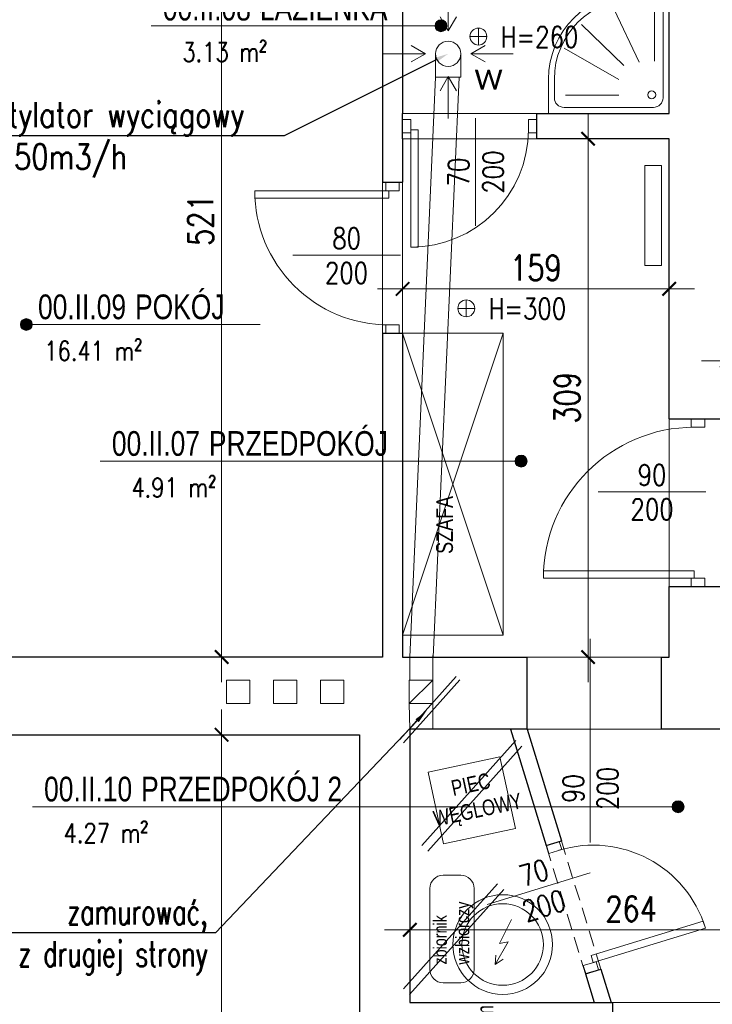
# Model space of a CAD drawing. Header units: millimetres. Extents: x 284606 to 569416, y -192995 to -95103.
# Tile 109 of 178: x 298251 to 298664, y -104528 to -103941. Entities that reach past the tile are written whole.
import ezdxf
from ezdxf import colors
from ezdxf.entities.mleader import LeaderData, LeaderLine
from ezdxf.enums import TextEntityAlignment as Align
from ezdxf.lldxf.tags import DXFTag
from ezdxf.math import Vec2, Vec3

# ---------------------------------------------------------------- set-up
doc = ezdxf.new("R2010")
doc.units = ezdxf.units.MM
doc.linetypes.add('HIDDEN', pattern=[9.525, 6.35, -3.175])
doc.layers.get('0').update_dxf_attribs({"lineweight": 0})
for name, color, linetype, lineweight in [('!STR_Konstrukcja 0.30', 64, 'Continuous', 30), ('!STR_Ocieplenie 0.05', 1, 'Continuous', 5), ('!STR_Opisy 0.09', 8, 'Continuous', 9), ('!STR_Przerywana 0.09', 8, 'HIDDEN', 9), ('!STR_Stolarka drzwiowa', 30, 'Continuous', 15), ('!STR_Wymiarowanie', 254, 'Continuous', 9)]:
    doc.layers.add(name, color=color, linetype=linetype, lineweight=lineweight)
doc.layers.add('!STR_Obrysy pomieszczeń', color=215, linetype='Continuous', lineweight=9, plot=False)
doc.layers.add('!STR_Wentylacja', color=7, linetype='Continuous', lineweight=15, true_color=0x3399ff)
doc.layers.add('EKO Wyposażenie', color=7, linetype='Continuous', lineweight=5, true_color=0x919191)
doc.styles.add('1_50', font='txt', dxfattribs={"width": 0.8})
doc.styles.add('AB_Arial', font='NirmalaS.ttf')
doc.styles.add('EKO 1-10', font='romans.shx', dxfattribs={"width": 0.8, "height": 15})
doc.styles.add('EKO 1-5', font='romans.shx', dxfattribs={"width": 0.8, "height": 10})
doc.styles.add('j-romans', font='romans.shx', dxfattribs={"width": 0.7})
doc.styles.get("Standard").update_dxf_attribs({"font": 'calibri.ttf'})
tags = doc.linetypes.add('DASH', pattern=[15, 10, -5]).pattern_tags.tags
tags[6:7] = [DXFTag(74, 4), DXFTag(75, 0), DXFTag(340, '0'), DXFTag(46, 0.0), DXFTag(50, 0.0), DXFTag(44, 0.0), DXFTag(45, 0.0)]
tags[4:5] = [DXFTag(74, 4), DXFTag(75, 0), DXFTag(340, '0'), DXFTag(46, 0.0), DXFTag(50, 0.0), DXFTag(44, 0.0), DXFTag(45, 0.0)]
doc.dimstyles.new('EKO wymiar 1-10', dxfattribs={"dimtxt": 15, "dimasz": 8, "dimexe": 15, "dimexo": 15, "dimgap": 5, "dimtad": 1, "dimdec": 0, "dimtxsty": 'EKO 1-10', "dimblk": 'ARCHTICK', "dimcen": 10, "dimdle": 15, "dimclrd": 256, "dimclre": 256, "dimclrt": 256, "dimazin": 2, "dimtfac": 1, "dimtdec": 0, "dimtmove": 2, "dimatfit": 3, "dimldrblk": 'ARCHTICK', "dimfxl": 15, "dimfxlon": 1, "dimlwd": -1, "dimlwe": -1, "dimarcsym": 0})

# ---------------------------------------------------------------- blocks, each defined once
blk = doc.blocks.new('_ArchTick')
at = {"color": 0, "linetype": 'ByBlock', "const_width": 0.15}
blk.add_lwpolyline([(-0.5, -0.5), (0.5, 0.5)], dxfattribs=at)
blk = doc.blocks.new('*D668')
at = {"layer": '!STR_Wymiarowanie', "ltscale": 1.5, "transparency": 16777216}
for p, q in [((298371.67, -103784.69), (298371.67, -104335.69)), ((298356.67, -103799.69), (298386.67, -103799.69)), ((298356.67, -104320.69), (298386.67, -104320.69))]:
    blk.add_line(p, q, dxfattribs=at)
at = {"layer": 'Defpoints', "color": 0, "ltscale": 1.5, "transparency": 16777216}
for p in [(298152.58, -103799.69), (298152.58, -104320.69), (298371.67, -104320.69)]:
    blk.add_point(p, dxfattribs=at)
at = {"layer": '!STR_Wymiarowanie', "ltscale": 1.5, "transparency": 16777216, "xscale": 8, "yscale": 8, "zscale": 8}
for p, rotation in [((298371.67, -103799.69), 90), ((298371.67, -104320.69), 270)]:
    blk.add_blockref('_ArchTick', p, dxfattribs=dict(at, rotation=rotation))
at = {"layer": '!STR_Wymiarowanie', "ltscale": 1.5, "transparency": 16777216, "insert": (298359.17, -104060.19), "char_height": 15, "attachment_point": 5, "rotation": 90, "style": 'EKO 1-10'}
blk.add_mtext('521', dxfattribs=at)
blk = doc.blocks.new('*U168')
at = {"layer": '!STR_Opisy 0.09', "linetype": 'Continuous'}
blk.add_line((38.49, 6.91), (38.49, -57.31), dxfattribs=at)
at = {"layer": '!STR_Stolarka drzwiowa'}
for points in [[(-5, 6.2), (0, 6.2), (0, -1.8), (-5, -1.8)], [(80, 6.2), (85, 6.2), (85, -1.8), (80, -1.8)], [(0, 0), (0, -80), (4.38, -80), (4.38, 0)]]:
    blk.add_lwpolyline(points, close=True, dxfattribs=at)
blk.add_arc((0, 0), 80, 270, 0, dxfattribs=at)
at = {"layer": '!STR_Opisy 0.09', "linetype": 'Continuous', "style": 'EKO 1-10', "width": 0.8}
blk.add_attdef('SZER', text='', height=12.5, rotation=90, dxfattribs=at).set_placement((38.49, -25.2), align=Align.BOTTOM_CENTER)
at = {"layer": '!STR_Opisy 0.09', "ltscale": 0.7, "style": 'EKO 1-10', "width": 0.8}
blk.add_attdef('WYS', text='', height=12.5, rotation=90, dxfattribs=at).set_placement((49.01, -25.2), align=Align.MIDDLE_CENTER)
blk = doc.blocks.new('*U171')
at = {"layer": '!STR_Opisy 0.09', "linetype": 'Continuous'}
blk.add_line((38.49, 6.91), (38.49, -57.31), dxfattribs=at)
at = {"layer": '!STR_Stolarka drzwiowa'}
for points in [[(-5, 6.2), (0, 6.2), (0, -1.8), (-5, -1.8)], [(70, 6.2), (75, 6.2), (75, -1.8), (70, -1.8)], [(0, 0), (0, -70), (4.38, -70), (4.38, 0)]]:
    blk.add_lwpolyline(points, close=True, dxfattribs=at)
blk.add_arc((0, 0), 70, 270, 0, dxfattribs=at)
at = {"layer": '!STR_Opisy 0.09', "linetype": 'Continuous', "style": 'EKO 1-10', "width": 0.8}
blk.add_attdef('SZER', text='', height=12.5, rotation=90, dxfattribs=at).set_placement((38.49, -25.2), align=Align.BOTTOM_CENTER)
at = {"layer": '!STR_Opisy 0.09', "ltscale": 0.7, "style": 'EKO 1-10', "width": 0.8}
blk.add_attdef('WYS', text='', height=12.5, rotation=90, dxfattribs=at).set_placement((49.01, -25.2), align=Align.MIDDLE_CENTER)
blk = doc.blocks.new('wysokosc2')
at = {"ltscale": 2}
for points in [[(-5.06, 0.04), (5.03, 0.04)], [(0, 5.1), (0, -5.1)]]:
    blk.add_lwpolyline(points, dxfattribs=at)
blk.add_circle((0, 0), 5.03, dxfattribs=at)
at = {"ltscale": 2, "style": 'EKO 1-5', "width": 0.8}
blk.add_attdef('WYS', (13.29, -6.01), '', height=12.5, dxfattribs=at)
blk = doc.blocks.new('brodzik2')
for p, q in [((-11.82, 85.56), (-25.62, 85.56)), ((-4.62, 11.76), (-4.62, 78.36)), ((-85.62, 25.56), (-85.62, 11.76)), ((-78.42, 4.56), (-11.82, 4.56))]:
    blk.add_line(p, q)
for points in [[(-25.62, 90), (0, 90), (0, 0), (-90, 0), (-90, 25.56)], [(-22.44, 38.22), (-40.94, 77.38)], [(-10.9, 38.91), (-10.9, 78.42)], [(-33.81, 35.77), (-65.37, 66.26)], [(-37.65, 25.32), (-78.27, 48.69)], [(-37.65, 13.57), (-77.22, 13.57)]]:
    blk.add_lwpolyline(points)
blk.add_circle((-12.99, 13.92), 2.96)
for centre, radius, start, end in [((-25.53, 25.53), 64.47, 90.07641, 179.96835), ((-25.62, 25.56), 60, 90, 180), ((-11.82, 78.36), 7.2, 360, 90), ((-78.42, 11.76), 7.2, 180, 270), ((-11.82, 11.76), 7.2, 270, 0)]:
    blk.add_arc(centre, radius, start, end)
blk = doc.blocks.new('*D669')
at = {"layer": '!STR_Wymiarowanie', "ltscale": 1.5, "transparency": 16777216}
for p, q in [((298479.58, -104112.69), (298479.58, -104086.22)), ((298638.58, -104112.69), (298638.58, -104086.22)), ((298464.58, -104101.22), (298653.58, -104101.22))]:
    blk.add_line(p, q, dxfattribs=at)
at = {"layer": 'Defpoints', "color": 0, "ltscale": 1.5, "transparency": 16777216}
for p in [(298638.58, -104101.22), (298479.58, -104127.69), (298638.58, -104127.69)]:
    blk.add_point(p, dxfattribs=at)
at = {"layer": '!STR_Wymiarowanie', "ltscale": 1.5, "transparency": 16777216, "xscale": 8, "yscale": 8, "zscale": 8, "rotation": 180}
blk.add_blockref('_ArchTick', (298479.58, -104101.22), dxfattribs=at)
at = {"layer": '!STR_Wymiarowanie', "ltscale": 1.5, "transparency": 16777216, "xscale": 8, "yscale": 8, "zscale": 8}
blk.add_blockref('_ArchTick', (298638.58, -104101.22), dxfattribs=at)
at = {"layer": '!STR_Wymiarowanie', "ltscale": 1.5, "transparency": 16777216, "insert": (298559.08, -104088.72), "char_height": 15, "attachment_point": 5, "style": 'EKO 1-10'}
blk.add_mtext('159', dxfattribs=at)
blk = doc.blocks.new('*D670')
at = {"layer": '!STR_Wymiarowanie', "ltscale": 1.5, "transparency": 16777216}
for p, q in [((298590.2, -103996.69), (298590.2, -104335.69)), ((298605.2, -104011.69), (298575.2, -104011.69)), ((298605.2, -104320.69), (298575.2, -104320.69))]:
    blk.add_line(p, q, dxfattribs=at)
at = {"layer": 'Defpoints', "color": 0, "ltscale": 1.5, "transparency": 16777216}
for p in [(298638.58, -104011.69), (298590.2, -104320.69), (298638.58, -104320.69)]:
    blk.add_point(p, dxfattribs=at)
at = {"layer": '!STR_Wymiarowanie', "ltscale": 1.5, "transparency": 16777216, "xscale": 8, "yscale": 8, "zscale": 8}
for p, rotation in [((298590.2, -104011.69), 90), ((298590.2, -104320.69), 270)]:
    blk.add_blockref('_ArchTick', p, dxfattribs=dict(at, rotation=rotation))
at = {"layer": '!STR_Wymiarowanie', "ltscale": 1.5, "transparency": 16777216, "insert": (298577.7, -104166.19), "char_height": 15, "attachment_point": 5, "rotation": 90, "style": 'EKO 1-10'}
blk.add_mtext('309', dxfattribs=at)
blk = doc.blocks.new('*U177')
at = {"layer": '!STR_Opisy 0.09', "linetype": 'Continuous'}
blk.add_line((-51.51, 6.91), (-51.51, -57.31), dxfattribs=at)
at = {"layer": '!STR_Stolarka drzwiowa'}
for points in [[(-90, 6.2), (-95, 6.2), (-95, -1.8), (-90, -1.8)], [(5, 6.2), (0, 6.2), (0, -1.8), (5, -1.8)], [(0, 0), (0, -90), (-4.38, -90), (-4.38, 0)]]:
    blk.add_lwpolyline(points, close=True, dxfattribs=at)
blk.add_arc((0, 0), 90, 180, 270, dxfattribs=at)
at = {"layer": '!STR_Opisy 0.09', "linetype": 'Continuous', "style": 'EKO 1-10', "width": 0.8}
blk.add_attdef('SZER', text='', height=12.5, rotation=90, dxfattribs=at).set_placement((-51.51, -25.2), align=Align.BOTTOM_CENTER)
at = {"layer": '!STR_Opisy 0.09', "ltscale": 0.7, "style": 'EKO 1-10', "width": 0.8}
blk.add_attdef('WYS', text='', height=12.5, rotation=90, dxfattribs=at).set_placement((-40.99, -25.2), align=Align.MIDDLE_CENTER)
blk = doc.blocks.new('*D682')
at = {"layer": '!STR_Wymiarowanie', "ltscale": 1.5, "transparency": 16777216}
for p, q in [((298371.67, -104352), (298371.67, -104885.69)), ((298386.67, -104367), (298356.67, -104367)), ((298386.67, -104870.69), (298356.67, -104870.69))]:
    blk.add_line(p, q, dxfattribs=at)
at = {"layer": 'Defpoints', "color": 0, "ltscale": 1.5, "transparency": 16777216}
for p in [(298453.89, -104367), (298371.67, -104870.69), (298453.89, -104870.69)]:
    blk.add_point(p, dxfattribs=at)
at = {"layer": '!STR_Wymiarowanie', "ltscale": 1.5, "transparency": 16777216, "xscale": 8, "yscale": 8, "zscale": 8}
for p, rotation in [((298371.67, -104367), 90), ((298371.67, -104870.69), 270)]:
    blk.add_blockref('_ArchTick', p, dxfattribs=dict(at, rotation=rotation))
at = {"layer": '!STR_Wymiarowanie', "ltscale": 1.5, "transparency": 16777216, "insert": (298359.17, -104618.84), "char_height": 15, "attachment_point": 5, "rotation": 90, "style": 'EKO 1-10'}
blk.add_mtext('504', dxfattribs=at)
blk = doc.blocks.new('PIEC KAFLOWY')
at = {"layer": 'EKO Wyposażenie'}
blk.add_lwpolyline([(12.48, -14.75), (73.23, -14.75), (73.23, -75.5), (12.48, -75.5)], close=True, dxfattribs=at)
at = {"layer": 'EKO Wyposażenie', "insert": (33.88, -25.41), "char_height": 19.5, "attachment_point": 1, "style": '1_50'}
blk.add_mtext_dynamic_manual_height_columns('\\pi-5.3249;{\\H0.66667x;PIEC \\P\\pi-25.002;WĘGLOWY}', width=18.2471, gutter_width=12.5, heights=[0], dxfattribs=at)
blk = doc.blocks.new('zbiornik zbiorczy')
at = {"layer": 'EKO Wyposażenie'}
for p, q in [((8, 13.24), (56.23, 13.24)), ((0, -5.24), (0, 5.24)), ((64.23, 5.24), (64.23, -5.24)), ((56.23, -13.24), (8, -13.24))]:
    blk.add_line(p, q, dxfattribs=at)
for centre, start, end in [((8, 5.24), 90, 180), ((56.23, 5.24), 0, 90), ((8, -5.24), 180, 270), ((56.23, -5.24), 270, 0)]:
    blk.add_arc(centre, 8, start, end, dxfattribs=at)
at = {"layer": 'EKO Wyposażenie', "insert": (10.89, 11.09), "char_height": 8, "attachment_point": 1, "style": '1_50'}
blk.add_mtext_dynamic_manual_height_columns('\\A1;zbiornik \\Pwzbiorczy', width=2231.7249, gutter_width=453.61, heights=[120.44], dxfattribs=at)
blk = doc.blocks.new('*U121')
at = {"layer": '!STR_Opisy 0.09', "linetype": 'Continuous'}
blk.add_line((0, -153.49), (0, -32.16), dxfattribs=at)
at = {"layer": '!STR_Opisy 0.09', "linetype": 'Continuous', "style": 'EKO 1-5', "width": 0.8}
blk.add_attdef('HP=', (50.53, 21.53), '', height=12.5, rotation=180, dxfattribs=at)
blk.add_attdef('SZER', text='', height=12.5, rotation=270, dxfattribs=at).set_placement((0, -121.38), align=Align.BOTTOM_CENTER)
at = {"layer": '!STR_Opisy 0.09', "ltscale": 0.7, "style": 'EKO 1-5', "width": 0.8}
blk.add_attdef('WYS', text='', height=12.5, rotation=270, dxfattribs=at).set_placement((-10.53, -121.38), align=Align.MIDDLE_CENTER)
blk = doc.blocks.new('*D691')
at = {"layer": '!STR_Wymiarowanie', "ltscale": 1.5, "transparency": 16777216}
for p, q in [((298483.89, -104468.33), (298483.89, -104498.33)), ((298747.89, -104468.33), (298747.89, -104498.33)), ((298762.89, -104483.33), (298468.89, -104483.33))]:
    blk.add_line(p, q, dxfattribs=at)
at = {"layer": 'Defpoints', "color": 0, "ltscale": 1.5, "transparency": 16777216}
for p in [(298483.89, -104445.19), (298747.89, -104443.69), (298483.89, -104483.33)]:
    blk.add_point(p, dxfattribs=at)
at = {"layer": '!STR_Wymiarowanie', "ltscale": 1.5, "transparency": 16777216, "xscale": 8, "yscale": 8, "zscale": 8, "rotation": 180}
blk.add_blockref('_ArchTick', (298483.89, -104483.33), dxfattribs=at)
at = {"layer": '!STR_Wymiarowanie', "ltscale": 1.5, "transparency": 16777216, "xscale": 8, "yscale": 8, "zscale": 8}
blk.add_blockref('_ArchTick', (298747.89, -104483.33), dxfattribs=at)
at = {"layer": '!STR_Wymiarowanie', "ltscale": 1.5, "transparency": 16777216, "insert": (298615.89, -104470.83), "char_height": 15, "attachment_point": 5, "style": 'EKO 1-10'}
blk.add_mtext('264', dxfattribs=at)
blk = doc.blocks.new('*U289')
at = {"layer": '!STR_Opisy 0.09', "linetype": 'Continuous'}
blk.add_line((-51.58, 13.98), (-51.58, -50.25), dxfattribs=at)
at = {"layer": '!STR_Stolarka drzwiowa'}
for points in [[(0, 0), (0, 70), (-4.38, 70), (-4.38, 0)], [(-70, -6.2), (-75, -6.2), (-75, 1.8), (-70, 1.8)], [(5, -6.2), (0, -6.2), (0, 1.8), (5, 1.8)]]:
    blk.add_lwpolyline(points, close=True, dxfattribs=at)
blk.add_arc((0, 0), 70, 90, 180, dxfattribs=at)
at = {"layer": '!STR_Opisy 0.09', "linetype": 'Continuous', "style": 'EKO 1-10', "width": 0.8}
blk.add_attdef('SZER', text='', height=12.5, rotation=90, dxfattribs=at).set_placement((-51.58, -18.13), align=Align.BOTTOM_CENTER)
at = {"layer": '!STR_Opisy 0.09', "ltscale": 0.7, "style": 'EKO 1-10', "width": 0.8}
blk.add_attdef('WYS', text='', height=12.5, rotation=90, dxfattribs=at).set_placement((-41.05, -18.13), align=Align.MIDDLE_CENTER)
blk = doc.blocks.new('*D692')
at = {"layer": '!STR_Wymiarowanie', "ltscale": 1.5, "transparency": 16777216}
for p, q in [((298672.89, -104159.2), (298672.89, -104129.2)), ((298918.89, -104159.2), (298918.89, -104129.2)), ((298657.89, -104144.2), (298933.89, -104144.2))]:
    blk.add_line(p, q, dxfattribs=at)
at = {"layer": 'Defpoints', "color": 0, "ltscale": 1.5, "transparency": 16777216}
for p in [(298918.89, -104144.2), (298672.89, -104320.69), (298918.89, -104320.69)]:
    blk.add_point(p, dxfattribs=at)
at = {"layer": '!STR_Wymiarowanie', "ltscale": 1.5, "transparency": 16777216, "xscale": 8, "yscale": 8, "zscale": 8, "rotation": 180}
blk.add_blockref('_ArchTick', (298672.89, -104144.2), dxfattribs=at)
at = {"layer": '!STR_Wymiarowanie', "ltscale": 1.5, "transparency": 16777216, "xscale": 8, "yscale": 8, "zscale": 8}
blk.add_blockref('_ArchTick', (298918.89, -104144.2), dxfattribs=at)
at = {"layer": '!STR_Wymiarowanie', "ltscale": 1.5, "transparency": 16777216, "insert": (298795.89, -104131.7), "char_height": 15, "attachment_point": 5, "style": 'EKO 1-10'}
blk.add_mtext('246', dxfattribs=at)
blk = doc.blocks.new('*U506')
at = {"ltscale": 0.3}
blk.add_hatch(color=256, dxfattribs=at).paths.add_polyline_path([(-0.91, 50, 1), (6.82, 50, 1)])
at = {"ltscale": 1.5}
blk.add_line((17.59, 50), (154.57, 50), dxfattribs=at)
at = {"ltscale": 0.3}
blk.add_lwpolyline([(17.59, 50), (2.95, 50)], dxfattribs=at)
blk.add_circle((2.95, 50), 3.86, dxfattribs=at)
at = {"ltscale": 1.5, "width": 0.8}
for tag, p, height, style in [('NR_POM.', (10.51, 53.45), 16, 'AB_Arial'), ('NAZWA_POMIESZCZENIA', (66.91, 53.45), 16, 'AB_Arial'), ('POSADZKA', (9.08, 4), 12.5, 'EKO 1-5')]:
    blk.add_attdef(tag, p, '', height=height, rotation=0, dxfattribs=dict(at, style=style))
at = {"ltscale": 1.5, "style": 'EKO 1-5', "width": 0.8}
blk.add_attdef('POWIERZCHNIA', text='', height=12.5, rotation=0, dxfattribs=at).set_placement((78.06, 22.91), align=Align.BOTTOM_RIGHT)
blk = doc.blocks.new('*U512')
at = {"ltscale": 0.3}
blk.add_hatch(color=256, dxfattribs=at).paths.add_polyline_path([(271.9, 50, 1), (279.63, 50, 1)])
at = {"ltscale": 1.5}
blk.add_line((17.59, 50), (275.76, 50), dxfattribs=at)
at = {"ltscale": 0.3}
blk.add_lwpolyline([(17.59, 50), (2.95, 50)], dxfattribs=at)
blk.add_circle((275.76, 50), 3.86, dxfattribs=at)
at = {"ltscale": 1.5, "width": 0.8}
for tag, p, height, style in [('NR_POM.', (10.51, 53.45), 16, 'AB_Arial'), ('NAZWA_POMIESZCZENIA', (66.91, 53.45), 16, 'AB_Arial'), ('POSADZKA', (9.08, 4), 12.5, 'EKO 1-5')]:
    blk.add_attdef(tag, p, '', height=height, rotation=0, dxfattribs=dict(at, style=style))
at = {"ltscale": 1.5, "style": 'EKO 1-5', "width": 0.8}
blk.add_attdef('POWIERZCHNIA', text='', height=12.5, rotation=0, dxfattribs=at).set_placement((78.06, 22.91), align=Align.BOTTOM_RIGHT)
blk = doc.blocks.new('*U511')
at = {"ltscale": 0.3}
blk.add_hatch(color=256, dxfattribs=at).paths.add_polyline_path([(186.95, 50, 1), (194.67, 50, 1)])
at = {"ltscale": 1.5}
blk.add_line((17.59, 50), (190.81, 50), dxfattribs=at)
at = {"ltscale": 0.3}
blk.add_lwpolyline([(17.59, 50), (2.95, 50)], dxfattribs=at)
blk.add_circle((190.81, 50), 3.86, dxfattribs=at)
at = {"ltscale": 1.5, "width": 0.8}
for tag, p, height, style in [('NR_POM.', (10.51, 53.45), 16, 'AB_Arial'), ('NAZWA_POMIESZCZENIA', (66.91, 53.45), 16, 'AB_Arial'), ('POSADZKA', (9.08, 4), 12.5, 'EKO 1-5')]:
    blk.add_attdef(tag, p, '', height=height, rotation=0, dxfattribs=dict(at, style=style))
at = {"ltscale": 1.5, "style": 'EKO 1-5', "width": 0.8}
blk.add_attdef('POWIERZCHNIA', text='', height=12.5, rotation=0, dxfattribs=at).set_placement((78.06, 22.91), align=Align.BOTTOM_RIGHT)
blk = doc.blocks.new('*U513')
at = {"ltscale": 0.3}
blk.add_hatch(color=256, dxfattribs=at).paths.add_polyline_path([(417.63, 50, 1), (425.36, 50, 1)])
at = {"ltscale": 1.5}
blk.add_line((17.59, 50), (421.49, 50), dxfattribs=at)
at = {"ltscale": 0.3}
blk.add_lwpolyline([(17.59, 50), (2.95, 50)], dxfattribs=at)
blk.add_circle((421.49, 50), 3.86, dxfattribs=at)
at = {"ltscale": 1.5, "width": 0.8}
for tag, p, height, style in [('NR_POM.', (10.51, 53.45), 16, 'AB_Arial'), ('NAZWA_POMIESZCZENIA', (66.91, 53.45), 16, 'AB_Arial'), ('POSADZKA', (9.08, 4), 12.5, 'EKO 1-5')]:
    blk.add_attdef(tag, p, '', height=height, rotation=0, dxfattribs=dict(at, style=style))
at = {"ltscale": 1.5, "style": 'EKO 1-5', "width": 0.8}
blk.add_attdef('POWIERZCHNIA', text='', height=12.5, rotation=0, dxfattribs=at).set_placement((78.06, 22.91), align=Align.BOTTOM_RIGHT)
blk = doc.blocks.new('nowy bojler ele.')
at = {"color": 62, "true_color": 0x8cb620}
for p, q in [((5.2, 14.99), (-1.92, 0.65)), ((3.18, 1.7), (-4.47, -11.91)), ((-1.92, 0.65), (3.18, 1.7)), ((-4.47, -11.91), (-4.07, -6.25)), ((-4.47, -11.91), (0.19, -8.66))]:
    blk.add_line(p, q, dxfattribs=at)
for radius in [29.7, 24.3]:
    blk.add_circle((0, 0), radius, dxfattribs=at)

msp = doc.modelspace()

# ---------------------------------------------------------------- linework, layer by layer
at = {"layer": '!STR_Konstrukcja 0.30', "ltscale": 1.5}
for p, q in [((298479.58, -104011.69), (298479.58, -103996.69)), ((298559.58, -104011.69), (298559.58, -103996.69)), ((298467.58, -104037.69), (298479.58, -104037.69)), ((298467.58, -104127.69), (298479.58, -104127.69)), ((298638.58, -104178.69), (298672.89, -104178.69)), ((298638.58, -104278.69), (298672.89, -104278.69)), ((298553.89, -104363.69), (298553.89, -104320.69)), ((298633.89, -104363.69), (298633.89, -104320.69)), ((298565.15, -104433), (298574.29, -104430.19)), ((298588.62, -104509.48), (298597.76, -104506.68)), ((298604.89, -104538.69), (298604.89, -104526.69))]:
    msp.add_line(p, q, dxfattribs=at)
for points in [[(298467.58, -104127.69), (298467.58, -104320.69), (298152.58, -104320.69), (298152.58, -103799.69), (298323.58, -103799.69)], [(298453.58, -103799.69), (298467.58, -103799.69), (298467.58, -104037.69)], [(298523.58, -103799.69), (298479.58, -103799.69), (298479.58, -103996.69)], [(298559.58, -103996.69), (298638.58, -103996.69), (298638.58, -103799.69), (298595.42, -103799.69)], [(298479.58, -104011.69), (298479.58, -104037.69)], [(298638.58, -104178.69), (298638.58, -104011.69), (298559.58, -104011.69)], [(298479.58, -104127.69), (298479.58, -104320.69), (298553.89, -104320.69)], [(298633.89, -104320.69), (298638.58, -104320.69), (298638.58, -104278.69)], [(298116.89, -104367), (298453.89, -104367), (298453.89, -104870.69), (298398.27, -104870.69)], [(298553.89, -104363.69), (298483.89, -104363.69), (298483.89, -104526.69), (298604.89, -104526.69)], [(298543.89, -104363.69), (298565.15, -104433)], [(298553.89, -104363.69), (298574.29, -104430.19)], [(298725.89, -104363.69), (298633.89, -104363.69)], [(298597.76, -104506.68), (298603.89, -104526.69)], [(298588.62, -104509.48), (298593.89, -104526.69)]]:
    msp.add_lwpolyline(points, dxfattribs=at)
at = {"layer": '!STR_Obrysy pomieszczeń', "ltscale": 0.3}
for points in [[(298152.58, -103799.69), (298467.58, -103799.69), (298467.58, -104320.69), (298152.58, -104320.69)], [(298479.58, -103799.69), (298638.58, -103799.4), (298638.58, -103996.69), (298479.58, -103996.69)], [(298479.58, -104011.69), (298638.58, -104011.69), (298638.58, -104320.69), (298479.58, -104320.69)], [(297992.89, -104367), (298453.89, -104367), (298453.89, -104870.69), (297992.89, -104870.69)], [(298483.89, -104363.69), (298725.89, -104363.69), (298725.89, -104377.69), (298747.89, -104377.69), (298747.89, -104526.69), (298483.89, -104526.69)]]:
    msp.add_lwpolyline(points, close=True, dxfattribs=at)
at = {"layer": '!STR_Ocieplenie 0.05', "color": 1, "ltscale": 1.5, "true_color": 0xf00000}
for points in [[(298477.86, -104369.77), (298511.51, -104332.2)], [(298480.1, -104371.77), (298513.75, -104334.2)], [(298490.98, -104433.09), (298547.07, -104370.47)], [(298494.71, -104436.42), (298550.79, -104373.81)], [(298480.06, -104518.53), (298536.14, -104455.92)], [(298483.78, -104521.87), (298539.87, -104459.25)]]:
    msp.add_lwpolyline(points, dxfattribs=at)
at = {"layer": '!STR_Przerywana 0.09', "ltscale": 1.5}
for p, q in [((298559.58, -103996.69), (298479.58, -103996.69)), ((298559.58, -104011.69), (298479.58, -104011.69)), ((298467.58, -104127.69), (298467.58, -104037.69)), ((298479.58, -104127.69), (298479.58, -104037.69)), ((298638.58, -104178.69), (298638.58, -104278.69)), ((298553.89, -104320.69), (298633.89, -104320.69)), ((298633.89, -104363.69), (298553.89, -104363.69)), ((298597.76, -104506.68), (298574.29, -104430.19)), ((298565.15, -104433), (298588.62, -104509.48)), ((298694.89, -104526.69), (298604.89, -104526.69))]:
    msp.add_line(p, q, dxfattribs=at)
at = {"layer": '!STR_Wentylacja', "ltscale": 1.5, "transparency": 33554472}
msp.add_line((298514.28, -103974.93), (298499.28, -103974.93), dxfattribs=at)
at = {"layer": '!STR_Wentylacja', "ltscale": 1.5}
for p, q in [((298497.57, -104334.44), (298497.57, -104319.7)), ((298483.81, -104320.69), (298483.81, -104334.44)), ((298483.57, -104348.44), (298497.57, -104334.44)), ((298483.57, -104348.44), (298483.89, -104363.69)), ((298497.57, -104348.44), (298497.57, -104363.69))]:
    msp.add_line(p, q, dxfattribs=at)
at = {"layer": '!STR_Wentylacja', "ltscale": 1.5, "transparency": 33554472}
for points in [[(298506.78, -103922.43), (298506.78, -103947.49), (298511.65, -103939.07), (298506.78, -103947.49), (298501.92, -103939.07)], [(298468.14, -103961.08), (298493.2, -103961.08), (298484.78, -103965.94), (298493.2, -103961.08), (298484.78, -103956.21)], [(298499.28, -103974.93), (298499.28, -103961.08)], [(298514.28, -103974.93), (298514.28, -103961.08)], [(298545.43, -103961.08), (298520.37, -103961.08), (298528.79, -103965.94), (298520.37, -103961.08), (298528.79, -103956.21)], [(298506.78, -103999.72), (298506.78, -103974.66), (298511.65, -103983.08), (298506.78, -103974.66), (298501.92, -103983.08)]]:
    msp.add_lwpolyline(points, dxfattribs=at)
at = {"layer": '!STR_Wentylacja', "linetype": 'DASH', "ltscale": 1.5}
msp.add_lwpolyline([(298499.28, -103974.93), (298513.28, -103974.93), (298497.81, -104320.69), (298483.81, -104320.69)], close=True, dxfattribs=at)
at = {"layer": '!STR_Wentylacja', "ltscale": 1.5}
for points in [[(298374.57, -104334.44), (298374.57, -104348.44), (298388.57, -104348.44), (298388.57, -104334.44)], [(298402.57, -104334.44), (298402.57, -104348.44), (298416.57, -104348.44), (298416.57, -104334.44)], [(298430.57, -104334.44), (298430.57, -104348.44), (298444.57, -104348.44), (298444.57, -104334.44)], [(298483.57, -104334.44), (298483.57, -104348.44), (298497.57, -104348.44), (298497.57, -104334.44)]]:
    msp.add_lwpolyline(points, close=True, dxfattribs=at)
at = {"layer": '!STR_Wentylacja', "ltscale": 1.5, "transparency": 33554472}
msp.add_circle((298506.78, -103961.08), 7.5, dxfattribs=at)
at = {"color": 62, "true_color": 0xa3d425}
msp.add_lwpolyline([(298634.07, -104027.7), (298634.07, -104087.36), (298624.07, -104087.36), (298624.07, -104027.7)], close=True, dxfattribs=at)
at = {"layer": 'EKO Wyposażenie'}
msp.add_lwpolyline([(298479.58, -104127.69), (298539.58, -104127.69), (298539.58, -104307.69), (298479.58, -104307.69)], close=True, dxfattribs=at)
for points in [[(298539.58, -104127.69), (298479.58, -104307.69)], [(298539.58, -104307.69), (298479.58, -104127.69)]]:
    msp.add_lwpolyline(points, dxfattribs=at)

# ---------------------------------------------------------------- block references
at = {"layer": '!STR_Konstrukcja 0.30', "ltscale": 1.5}
ref = msp.add_blockref('*U121', (298591.44, -104277.68), dxfattribs=dict(at, xscale=-1))
ref.add_attrib('SZER', '90', dxfattribs={"layer": '!STR_Opisy 0.09', "linetype": 'Continuous', "height": 12.5, "rotation": 90, "style": 'EKO 1-5', "width": 0.8}).set_placement((298591.44, -104399.06), align=Align.BOTTOM_CENTER)
ref.add_attrib('WYS', '200', dxfattribs={"layer": '!STR_Opisy 0.09', "ltscale": 0.7, "height": 12.5, "rotation": 90, "style": 'EKO 1-5', "width": 0.8}).set_placement((298601.96, -104399.06), align=Align.MIDDLE_CENTER)
at = {"layer": '!STR_Konstrukcja 0.30', "ltscale": 1.5, "xscale": 0.7200000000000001, "yscale": 0.7200000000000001, "zscale": 0.7200000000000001, "rotation": 12.08293995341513}
msp.add_blockref('PIEC KAFLOWY', (298483.89, -104380.85), dxfattribs=at)
at = {"layer": '!STR_Konstrukcja 0.30', "ltscale": 1.5, "rotation": 90}
msp.add_blockref('zbiornik zbiorczy', (298509.04, -104514.9), dxfattribs=at)
at = {"layer": '!STR_Opisy 0.09'}
ref = msp.add_blockref('*U511', (298326.94, -103990.4), dxfattribs=dict(at, xscale=0.9199999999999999, yscale=0.9199999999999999, zscale=0.9199999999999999))
ref.add_attrib('NAZWA_POM', 'ŁAZIENKA', (298394.48, -103941.23), dxfattribs={"layer": '0', "ltscale": 1.5, "height": 14.72, "rotation": 0, "style": 'AB_Arial', "width": 0.8})
ref.add_attrib('NUMER_POM', '00.II.08', (298336.61, -103941.23), dxfattribs={"layer": '0', "ltscale": 1.5, "height": 14.72, "rotation": 0, "style": 'AB_Arial', "width": 0.8})
ref.add_attrib('R-SURF', '3.13 m²', dxfattribs={"layer": '0', "ltscale": 1.5, "height": 11.5, "rotation": 0, "style": 'EKO 1-5', "width": 0.8}).set_placement((298398.75, -103969.32), align=Align.BOTTOM_RIGHT)
ref = msp.add_blockref('wysokosc2', (298524.79, -103950.83), dxfattribs=dict(at, xscale=-1, rotation=180))
ref.add_attrib('WYS', 'H=260', (298538.08, -103957.32), dxfattribs={"layer": '0', "ltscale": 2, "height": 12.5, "style": 'EKO 1-5', "width": 0.8})
ref = msp.add_blockref('*U506', (298252.48, -104168.46), dxfattribs=dict(at, xscale=0.9199999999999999, yscale=0.9199999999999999, zscale=0.9199999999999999))
ref.add_attrib('NAZWA_POM', 'POKÓJ', (298320.03, -104119.29), dxfattribs={"layer": '0', "ltscale": 1.5, "height": 14.72, "rotation": 0, "style": 'AB_Arial', "width": 0.8})
ref.add_attrib('NUMER_POM', '00.II.09', (298262.16, -104119.29), dxfattribs={"layer": '0', "ltscale": 1.5, "height": 14.72, "rotation": 0, "style": 'AB_Arial', "width": 0.8})
ref.add_attrib('R-SURF', '16.41 m²', dxfattribs={"layer": '0', "ltscale": 1.5, "height": 11.5, "rotation": 0, "style": 'EKO 1-5', "width": 0.8}).set_placement((298324.3, -104147.39), align=Align.BOTTOM_RIGHT)
ref = msp.add_blockref('wysokosc2', (298517.57, -104112.83), dxfattribs=dict(at, xscale=-1, rotation=180))
ref.add_attrib('WYS', 'H=300', (298530.86, -104119.32), dxfattribs={"layer": '0', "ltscale": 2, "height": 12.5, "style": 'EKO 1-5', "width": 0.8})
ref = msp.add_blockref('*U512', (298296.55, -104249.91), dxfattribs=dict(at, xscale=0.9199999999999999, yscale=0.9199999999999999, zscale=0.9199999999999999))
ref.add_attrib('NAZWA_POM', 'PRZEDPOKÓJ', (298364.09, -104200.74), dxfattribs={"layer": '0', "ltscale": 1.5, "height": 14.72, "rotation": 0, "style": 'AB_Arial', "width": 0.8})
ref.add_attrib('NUMER_POM', '00.II.07', (298306.22, -104200.74), dxfattribs={"layer": '0', "ltscale": 1.5, "height": 14.72, "rotation": 0, "style": 'AB_Arial', "width": 0.8})
ref.add_attrib('R-SURF', '4.91 m²', dxfattribs={"layer": '0', "ltscale": 1.5, "height": 11.5, "rotation": 0, "style": 'EKO 1-5', "width": 0.8}).set_placement((298368.36, -104228.84), align=Align.BOTTOM_RIGHT)
ref = msp.add_blockref('*U513', (298256.11, -104455.91), dxfattribs=dict(at, xscale=0.9199999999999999, yscale=0.9199999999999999, zscale=0.9199999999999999))
ref.add_attrib('NAZWA_POM', 'PRZEDPOKÓJ 2', (298323.65, -104406.74), dxfattribs={"layer": '0', "ltscale": 1.5, "height": 14.72, "rotation": 0, "style": 'AB_Arial', "width": 0.8})
ref.add_attrib('NUMER_POM', '00.II.10', (298265.78, -104406.74), dxfattribs={"layer": '0', "ltscale": 1.5, "height": 14.72, "rotation": 0, "style": 'AB_Arial', "width": 0.8})
ref.add_attrib('R-SURF', '4.27 m²', dxfattribs={"layer": '0', "ltscale": 1.5, "height": 11.5, "rotation": 0, "style": 'EKO 1-5', "width": 0.8}).set_placement((298327.92, -104434.83), align=Align.BOTTOM_RIGHT)
at = {"layer": '!STR_Stolarka drzwiowa', "ltscale": 0.3}
msp.add_blockref('*U171', (298484.58, -104006.39), dxfattribs=at).add_auto_attribs({'WYS': '200', 'SZER': '70'})
for name, p, rotation, values in [('*U168', (298471.38, -104042.69), 270, {'WYS': '200', 'SZER': '80'}), ('*U177', (298653.54, -104273.69), 270, {'WYS': '200', 'SZER': '90'}), ('*U289', (298593.28, -104502.82), 287.0533147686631, {'WYS': '200', 'SZER': '70'})]:
    msp.add_blockref(name, p, dxfattribs=dict(at, rotation=rotation)).add_auto_attribs(values)
at = {"layer": '!STR_Wymiarowanie'}
msp.add_blockref('nowy bojler ele.', (298539.3, -104492.05), dxfattribs=at)
at = {"layer": 'EKO Wyposażenie', "xscale": 0.8000000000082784, "yscale": 0.8000000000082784, "zscale": 0.8000000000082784}
msp.add_blockref('brodzik2', (298638.58, -103996.69), dxfattribs=at)

# ---------------------------------------------------------------- texts
at = {"layer": '!STR_Obrysy pomieszczeń', "ltscale": 0.3, "char_height": 10, "attachment_point": 1, "rotation": 90, "style": '1_50'}
for s, insert in [('\\A1;SZAFA', (298499.62, -104259.18)), ('\\A1;zasobnik \\Pwody z piecem', (298507.01, -104598.86))]:
    msp.add_mtext_dynamic_manual_height_columns(s, width=2231.7249, gutter_width=453.61, heights=[120.44], dxfattribs=dict(at, insert=insert))
at = {"layer": '!STR_Wentylacja', "ltscale": 1.5, "transparency": 33554472, "insert": (298522.55, -103970.56), "char_height": 12, "attachment_point": 1}
msp.add_mtext('W', dxfattribs=at)

# ---------------------------------------------------------------- dimensions: what is measured, and where the dimension line sits
at = {"layer": '!STR_Wymiarowanie', "ltscale": 1.5}
for base, p1, p2, picture, middle in [((298371.67, -104320.69), (298152.58, -103799.69), (298152.58, -104320.69), '*D668', (298359.17, -104060.19)), ((298590.2, -104320.69), (298638.58, -104011.69), (298638.58, -104320.69), '*D670', (298577.7, -104166.19)), ((298371.67, -104870.69), (298453.89, -104367), (298453.89, -104870.69), '*D682', (298359.17, -104618.84))]:
    dim = msp.add_linear_dim(base=base, p1=p1, p2=p2, angle=90, dimstyle='EKO wymiar 1-10', dxfattribs=at)
    dim.commit()
    dim.dimension.update_dxf_attribs({"geometry": picture, "text_midpoint": middle})
for base, p1, p2, picture, middle in [((298638.58, -104101.22), (298479.58, -104127.69), (298638.58, -104127.69), '*D669', (298559.08, -104088.72)), ((298918.89, -104144.2), (298672.89, -104320.69), (298918.89, -104320.69), '*D692', (298795.89, -104131.7)), ((298483.89, -104483.33), (298747.89, -104443.69), (298483.89, -104445.19), '*D691', (298615.89, -104470.83))]:
    dim = msp.add_linear_dim(base=base, p1=p1, p2=p2, dimstyle='EKO wymiar 1-10', dxfattribs=at)
    dim.commit()
    dim.dimension.update_dxf_attribs({"geometry": picture, "text_midpoint": middle})

# ---------------------------------------------------------------- leaders
at = {"layer": '!STR_Opisy 0.09', "ltscale": 0.3}
ml = msp.add_multileader_mtext('Standard', dxfattribs=at)
ml.set_content('{\\Fromans|c238;\\W0.8;wentylator wyciągowy \\PVw=50m3/h}', color=256, style='j-romans')
ml.set_leader_properties()
ml.build(insert=Vec2(0, 0))
ml.multileader.update_dxf_attribs({"text_right_attachment_type": 6, "dogleg_length": 0.36, "arrow_head_size": 8, "scale": 2})
ctx = ml.context
ctx.base_point, ctx.scale, ctx.char_height, ctx.arrow_head_size, ctx.landing_gap_size, ctx.plane_origin = Vec3(298209.94, -103999.92), 2, 15, 8, 4, Vec3(296396.82, -104235.92)
ctx.right_attachment = 6
notes = []
notes.append((ctx, [(0, (1, 1, 0), (298408.95, -104009.92), (-1, 0), 0.72, [(0, [(298506.78, -103961.08)], 0, [])])]))
ctx.mtext.insert, ctx.mtext.flow_direction = Vec3(298213.94, -103989.92), 5
ml = msp.add_multileader_mtext('Standard', dxfattribs=at)
ml.set_content('zamurować,\\Ppodłaczyć z drugiej strony', color=256, style='j-romans')
ml.set_leader_properties()
ml.build(insert=Vec2(0, 0))
ml.multileader.update_dxf_attribs({"text_right_attachment_type": 6, "dogleg_length": 0.36, "arrow_head_size": 8, "scale": 2})
ctx = ml.context
ctx.base_point, ctx.scale, ctx.char_height, ctx.arrow_head_size, ctx.landing_gap_size, ctx.plane_origin = Vec3(298143.35, -104475.05), 2, 15, 8, 4, Vec3(298436.86, -101593.86)
ctx.right_attachment, ctx.text_align_type = 6, 2
notes.append((ctx, [(1, (1, 1, 0), (298368.07, -104485.05), (-1, 0), 0.72, [(0, [(298493.75, -104352.85)], 0, [])])]))
ctx.mtext.insert, ctx.mtext.alignment, ctx.mtext.flow_direction = Vec3(298363.35, -104465.05), 3, 5
for ctx, leaders in notes:
    for number, flags, end, landing, length, lines in leaders:
        leader = LeaderData()
        leader.index, (leader.has_last_leader_line, leader.has_dogleg_vector, leader.attachment_direction) = number, flags
        leader.last_leader_point, leader.dogleg_vector, leader.dogleg_length = Vec3(end), Vec3(landing), length
        for number, points, colour, breaks in lines:
            line = LeaderLine()
            line.index, line.vertices, line.color, line.breaks = number, Vec3.list(points), colors.encode_raw_color(colour), breaks
            leader.lines.append(line)
        ctx.leaders.append(leader)

doc.saveas('drawing.dxf')
